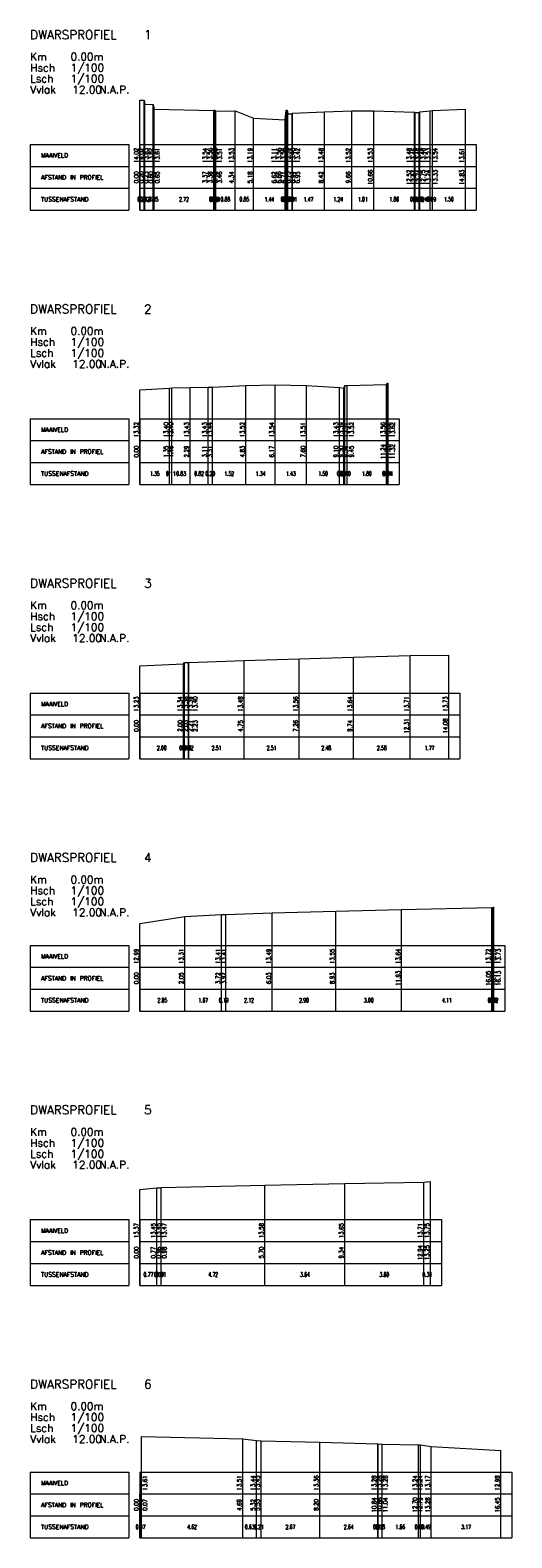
# Model space of a CAD drawing. Header units: metres. Extents: x 131067 to 131441, y 398248 to 398639.
# Tile 10 of 10: x 131416 to 131438, y 398570 to 398639. Entities that reach past the tile are written whole.
import ezdxf
from ezdxf.enums import TextEntityAlignment as Align

# ---------------------------------------------------------------- set-up
doc = ezdxf.new("R2010")
doc.units = ezdxf.units.M
doc.header["$MEASUREMENT"] = 0
doc.layers.add('lm-xyz-geopro dwarsprofiel', color=7, linetype='Continuous', lineweight=0)
doc.styles.get("Standard").update_dxf_attribs({"font": 'txt.shx'})

msp = doc.modelspace()

# ---------------------------------------------------------------- linework, layer by layer
at = {"layer": 'lm-xyz-geopro dwarsprofiel', "linetype": 'Continuous'}
for p, q in [((131421, 398634), (131421, 398636.017)), ((131421.204, 398634), (131421.204, 398636.015)), ((131421.228, 398634), (131421.228, 398635.828)), ((131421.601, 398634), (131421.601, 398635.823)), ((131421.647, 398634), (131421.647, 398635.609)), ((131424.365, 398634), (131424.365, 398635.544)), ((131424.382, 398634), (131424.382, 398635.563)), ((131424.424, 398634), (131424.424, 398635.563)), ((131424.459, 398634), (131424.459, 398635.512)), ((131425.337, 398634), (131425.337, 398635.53)), ((131426.182, 398634), (131426.182, 398635.189)), ((131427.664, 398634), (131427.664, 398635.56)), ((131427.712, 398634), (131427.712, 398635.56)), ((131427.751, 398634), (131427.751, 398635.389)), ((131427.939, 398634), (131427.939, 398635.4)), ((131427.95, 398634), (131427.95, 398635.423)), ((131429.421, 398634), (131429.421, 398635.483)), ((131430.656, 398634), (131430.656, 398635.524)), ((131431.663, 398634), (131431.663, 398635.534)), ((131433.521, 398634), (131433.521, 398635.477)), ((131433.543, 398634), (131433.543, 398635.456)), ((131433.736, 398634), (131433.736, 398635.459)), ((131433.754, 398634), (131433.754, 398635.482)), ((131434.236, 398634), (131434.236, 398635.533)), ((131434.33, 398634), (131434.33, 398635.541)), ((131435.834, 398634), (131435.834, 398635.607)), ((131427.618, 398634), (131427.618, 398635.113)), ((131421, 398633), (131421, 398634)), ((131421.204, 398633), (131421.204, 398634)), ((131421.228, 398633), (131421.228, 398634)), ((131421.601, 398633), (131421.601, 398634)), ((131421.647, 398633), (131421.647, 398634)), ((131424.365, 398633), (131424.365, 398634)), ((131424.382, 398633), (131424.382, 398634)), ((131424.424, 398633), (131424.424, 398634)), ((131424.459, 398633), (131424.459, 398634)), ((131425.337, 398633), (131425.337, 398634)), ((131426.182, 398633), (131426.182, 398634)), ((131427.618, 398633), (131427.618, 398634)), ((131427.664, 398633), (131427.664, 398634)), ((131427.712, 398633), (131427.712, 398634)), ((131427.751, 398633), (131427.751, 398634)), ((131427.939, 398633), (131427.939, 398634)), ((131427.95, 398633), (131427.95, 398634)), ((131429.421, 398633), (131429.421, 398634)), ((131430.656, 398633), (131430.656, 398634)), ((131431.663, 398633), (131431.663, 398634)), ((131433.521, 398633), (131433.521, 398634)), ((131433.543, 398633), (131433.543, 398634)), ((131433.736, 398633), (131433.736, 398634)), ((131433.754, 398633), (131433.754, 398634)), ((131434.236, 398633), (131434.236, 398634)), ((131434.33, 398633), (131434.33, 398634)), ((131435.834, 398633), (131435.834, 398634)), ((131421, 398621.5), (131421, 398622.82)), ((131422.351, 398621.5), (131422.351, 398622.899)), ((131422.464, 398621.5), (131422.464, 398622.9)), ((131423.291, 398621.5), (131423.291, 398622.925)), ((131424.109, 398621.5), (131424.109, 398622.931)), ((131424.308, 398621.5), (131424.308, 398622.942)), ((131425.832, 398621.5), (131425.832, 398623.016)), ((131427.168, 398621.5), (131427.168, 398623.037)), ((131428.597, 398621.5), (131428.597, 398623.007)), ((131430.097, 398621.5), (131430.097, 398622.93)), ((131430.302, 398621.5), (131430.302, 398622.894)), ((131430.343, 398621.5), (131430.343, 398623.013)), ((131430.447, 398621.5), (131430.447, 398623.016)), ((131432.243, 398621.5), (131432.243, 398623.06)), ((131432.283, 398621.5), (131432.283, 398623.116)), ((131432.322, 398621.5), (131432.322, 398623.122)), ((131421, 398620.5), (131421, 398621.5)), ((131422.351, 398620.5), (131422.351, 398621.5)), ((131422.464, 398620.5), (131422.464, 398621.5)), ((131423.291, 398620.5), (131423.291, 398621.5)), ((131424.109, 398620.5), (131424.109, 398621.5)), ((131424.308, 398620.5), (131424.308, 398621.5)), ((131425.832, 398620.5), (131425.832, 398621.5)), ((131427.168, 398620.5), (131427.168, 398621.5)), ((131428.597, 398620.5), (131428.597, 398621.5)), ((131430.097, 398620.5), (131430.097, 398621.5)), ((131430.302, 398620.5), (131430.302, 398621.5)), ((131430.343, 398620.5), (131430.343, 398621.5)), ((131430.447, 398620.5), (131430.447, 398621.5)), ((131432.243, 398620.5), (131432.243, 398621.5)), ((131432.283, 398620.5), (131432.283, 398621.5)), ((131432.322, 398620.5), (131432.322, 398621.5)), ((131423.234, 398609), (131423.234, 398610.397)), ((131425.748, 398609), (131425.748, 398610.475)), ((131428.257, 398609), (131428.257, 398610.556)), ((131430.735, 398609), (131430.735, 398610.638)), ((131433.314, 398609), (131433.314, 398610.706)), ((131435.082, 398609), (131435.082, 398610.732)), ((131421, 398609), (131421, 398610.231)), ((131422.995, 398609), (131422.995, 398610.337)), ((131423.031, 398609), (131423.031, 398610.383)), ((131423.214, 398609), (131423.214, 398610.385)), ((131421, 398608), (131421, 398609)), ((131422.995, 398608), (131422.995, 398609)), ((131423.031, 398608), (131423.031, 398609)), ((131423.214, 398608), (131423.214, 398609)), ((131423.234, 398608), (131423.234, 398609)), ((131425.748, 398608), (131425.748, 398609)), ((131428.257, 398608), (131428.257, 398609)), ((131430.735, 398608), (131430.735, 398609)), ((131433.314, 398608), (131433.314, 398609)), ((131435.082, 398608), (131435.082, 398609)), ((131423.049, 398597.5), (131423.049, 398598.808)), ((131424.722, 398597.5), (131424.722, 398598.907)), ((131424.915, 398597.5), (131424.915, 398598.91)), ((131427.034, 398597.5), (131427.034, 398598.985)), ((131429.931, 398597.5), (131429.931, 398599.053)), ((131432.932, 398597.5), (131432.932, 398599.135)), ((131437.045, 398597.5), (131437.045, 398599.219)), ((131437.105, 398597.5), (131437.105, 398599.234)), ((131437.129, 398597.5), (131437.129, 398599.23)), ((131421, 398597.5), (131421, 398598.49)), ((131421, 398596.5), (131421, 398597.5)), ((131423.049, 398596.5), (131423.049, 398597.5)), ((131424.722, 398596.5), (131424.722, 398597.5)), ((131424.915, 398596.5), (131424.915, 398597.5)), ((131427.034, 398596.5), (131427.034, 398597.5)), ((131429.931, 398596.5), (131429.931, 398597.5)), ((131432.932, 398596.5), (131432.932, 398597.5)), ((131437.045, 398596.5), (131437.045, 398597.5)), ((131437.105, 398596.5), (131437.105, 398597.5)), ((131437.129, 398596.5), (131437.129, 398597.5)), ((131421, 398585), (131421, 398586.368)), ((131421.774, 398585), (131421.774, 398586.446)), ((131421.964, 398585), (131421.964, 398586.446)), ((131421.977, 398585), (131421.977, 398586.468)), ((131426.699, 398585), (131426.699, 398586.575)), ((131430.341, 398585), (131430.341, 398586.654)), ((131433.937, 398585), (131433.937, 398586.711)), ((131434.251, 398585), (131434.251, 398586.746)), ((131421, 398584), (131421, 398585)), ((131421.774, 398584), (131421.774, 398585)), ((131421.964, 398584), (131421.964, 398585)), ((131421.977, 398584), (131421.977, 398585)), ((131426.699, 398584), (131426.699, 398585)), ((131430.341, 398584), (131430.341, 398585)), ((131433.937, 398584), (131433.937, 398585)), ((131434.251, 398584), (131434.251, 398585)), ((131421.068, 398573.5), (131421.068, 398575.111)), ((131425.691, 398573.5), (131425.691, 398575.009)), ((131426.318, 398573.5), (131426.318, 398574.935)), ((131426.525, 398573.5), (131426.525, 398574.926)), ((131429.197, 398573.5), (131429.197, 398574.863)), ((131431.839, 398573.5), (131431.839, 398574.782)), ((131431.86, 398573.5), (131431.86, 398574.777)), ((131432.041, 398573.5), (131432.041, 398574.775)), ((131433.699, 398573.5), (131433.699, 398574.741)), ((131433.792, 398573.5), (131433.792, 398574.741)), ((131434.283, 398573.5), (131434.283, 398574.666)), ((131437.454, 398573.5), (131437.454, 398574.483)), ((131421.068, 398572.5), (131421.068, 398573.5)), ((131425.691, 398572.5), (131425.691, 398573.5)), ((131426.318, 398572.5), (131426.318, 398573.5)), ((131426.525, 398572.5), (131426.525, 398573.5)), ((131429.197, 398572.5), (131429.197, 398573.5)), ((131431.839, 398572.5), (131431.839, 398573.5)), ((131431.86, 398572.5), (131431.86, 398573.5)), ((131432.041, 398572.5), (131432.041, 398573.5)), ((131433.699, 398572.5), (131433.699, 398573.5)), ((131433.792, 398572.5), (131433.792, 398573.5)), ((131434.283, 398572.5), (131434.283, 398573.5)), ((131437.454, 398572.5), (131437.454, 398573.5))]:
    msp.add_line(p, q, dxfattribs=at)
at = {"layer": 'lm-xyz-geopro dwarsprofiel', "color": 7, "linetype": 'Continuous'}
for p, q in [((131416, 398634), (131416, 398631)), ((131416, 398634), (131420.5, 398634)), ((131420.5, 398634), (131420.5, 398631)), ((131421, 398634), (131421, 398631)), ((131421, 398634), (131436.334, 398634)), ((131436.334, 398634), (131436.334, 398631)), ((131416, 398633), (131420.5, 398633)), ((131421, 398632), (131421, 398633)), ((131421, 398632), (131421, 398633)), ((131421, 398633), (131436.334, 398633)), ((131421.204, 398632), (131421.204, 398633)), ((131421.228, 398632), (131421.228, 398633)), ((131421.601, 398632), (131421.601, 398633)), ((131421.647, 398632), (131421.647, 398633)), ((131424.365, 398632), (131424.365, 398633)), ((131424.382, 398632), (131424.382, 398633)), ((131424.424, 398632), (131424.424, 398633)), ((131424.459, 398632), (131424.459, 398633)), ((131425.337, 398632), (131425.337, 398633)), ((131426.182, 398632), (131426.182, 398633)), ((131427.618, 398632), (131427.618, 398633)), ((131427.664, 398632), (131427.664, 398633)), ((131427.712, 398632), (131427.712, 398633)), ((131427.751, 398632), (131427.751, 398633)), ((131427.939, 398632), (131427.939, 398633)), ((131427.95, 398632), (131427.95, 398633)), ((131429.421, 398632), (131429.421, 398633)), ((131430.656, 398632), (131430.656, 398633)), ((131431.663, 398632), (131431.663, 398633)), ((131433.521, 398632), (131433.521, 398633)), ((131433.543, 398632), (131433.543, 398633)), ((131433.736, 398632), (131433.736, 398633)), ((131433.754, 398632), (131433.754, 398633)), ((131434.236, 398632), (131434.236, 398633)), ((131434.33, 398632), (131434.33, 398633)), ((131435.834, 398632), (131435.834, 398633)), ((131416, 398632), (131420.5, 398632)), ((131421, 398631), (131421, 398632)), ((131421, 398631), (131421, 398632)), ((131421, 398632), (131436.334, 398632)), ((131421.204, 398631), (131421.204, 398632)), ((131421.228, 398631), (131421.228, 398632)), ((131421.601, 398631), (131421.601, 398632)), ((131421.647, 398631), (131421.647, 398632)), ((131424.365, 398631), (131424.365, 398632)), ((131424.382, 398631), (131424.382, 398632)), ((131424.424, 398631), (131424.424, 398632)), ((131424.459, 398631), (131424.459, 398632)), ((131425.337, 398631), (131425.337, 398632)), ((131426.182, 398631), (131426.182, 398632)), ((131427.618, 398631), (131427.618, 398632)), ((131427.664, 398631), (131427.664, 398632)), ((131427.712, 398631), (131427.712, 398632)), ((131427.751, 398631), (131427.751, 398632)), ((131427.939, 398631), (131427.939, 398632)), ((131427.95, 398631), (131427.95, 398632)), ((131429.421, 398631), (131429.421, 398632)), ((131430.656, 398631), (131430.656, 398632)), ((131431.663, 398631), (131431.663, 398632)), ((131433.521, 398631), (131433.521, 398632)), ((131433.543, 398631), (131433.543, 398632)), ((131433.736, 398631), (131433.736, 398632)), ((131433.754, 398631), (131433.754, 398632)), ((131434.236, 398631), (131434.236, 398632)), ((131434.33, 398631), (131434.33, 398632)), ((131435.834, 398631), (131435.834, 398632)), ((131416, 398631), (131420.5, 398631)), ((131421, 398631), (131436.334, 398631)), ((131416, 398621.5), (131416, 398618.5)), ((131416, 398621.5), (131420.5, 398621.5)), ((131420.5, 398621.5), (131420.5, 398618.5)), ((131421, 398621.5), (131421, 398618.5)), ((131421, 398621.5), (131432.822, 398621.5)), ((131432.822, 398621.5), (131432.822, 398618.5)), ((131416, 398620.5), (131420.5, 398620.5)), ((131421, 398619.5), (131421, 398620.5)), ((131421, 398619.5), (131421, 398620.5)), ((131421, 398620.5), (131432.822, 398620.5)), ((131422.351, 398619.5), (131422.351, 398620.5)), ((131422.464, 398619.5), (131422.464, 398620.5)), ((131423.291, 398619.5), (131423.291, 398620.5)), ((131424.109, 398619.5), (131424.109, 398620.5)), ((131424.308, 398619.5), (131424.308, 398620.5)), ((131425.832, 398619.5), (131425.832, 398620.5)), ((131427.168, 398619.5), (131427.168, 398620.5)), ((131428.597, 398619.5), (131428.597, 398620.5)), ((131430.097, 398619.5), (131430.097, 398620.5)), ((131430.302, 398619.5), (131430.302, 398620.5)), ((131430.343, 398619.5), (131430.343, 398620.5)), ((131430.447, 398619.5), (131430.447, 398620.5)), ((131432.243, 398619.5), (131432.243, 398620.5)), ((131432.283, 398619.5), (131432.283, 398620.5)), ((131432.322, 398619.5), (131432.322, 398620.5)), ((131416, 398619.5), (131420.5, 398619.5)), ((131421, 398618.5), (131421, 398619.5)), ((131421, 398618.5), (131421, 398619.5)), ((131421, 398619.5), (131432.822, 398619.5)), ((131422.351, 398618.5), (131422.351, 398619.5)), ((131422.464, 398618.5), (131422.464, 398619.5)), ((131423.291, 398618.5), (131423.291, 398619.5)), ((131424.109, 398618.5), (131424.109, 398619.5)), ((131424.308, 398618.5), (131424.308, 398619.5)), ((131425.832, 398618.5), (131425.832, 398619.5)), ((131427.168, 398618.5), (131427.168, 398619.5)), ((131428.597, 398618.5), (131428.597, 398619.5)), ((131430.097, 398618.5), (131430.097, 398619.5)), ((131430.302, 398618.5), (131430.302, 398619.5)), ((131430.343, 398618.5), (131430.343, 398619.5)), ((131430.447, 398618.5), (131430.447, 398619.5)), ((131432.243, 398618.5), (131432.243, 398619.5)), ((131432.283, 398618.5), (131432.283, 398619.5)), ((131432.322, 398618.5), (131432.322, 398619.5)), ((131416, 398618.5), (131420.5, 398618.5)), ((131421, 398618.5), (131432.822, 398618.5)), ((131416, 398609), (131416, 398606)), ((131416, 398609), (131420.5, 398609)), ((131420.5, 398609), (131420.5, 398606)), ((131421, 398609), (131421, 398606)), ((131421, 398609), (131435.582, 398609)), ((131435.582, 398609), (131435.582, 398606)), ((131416, 398608), (131420.5, 398608)), ((131421, 398607), (131421, 398608)), ((131421, 398607), (131421, 398608)), ((131421, 398608), (131435.582, 398608)), ((131422.995, 398607), (131422.995, 398608)), ((131423.031, 398607), (131423.031, 398608)), ((131423.214, 398607), (131423.214, 398608)), ((131423.234, 398607), (131423.234, 398608)), ((131425.748, 398607), (131425.748, 398608)), ((131428.257, 398607), (131428.257, 398608)), ((131430.735, 398607), (131430.735, 398608)), ((131433.314, 398607), (131433.314, 398608)), ((131435.082, 398607), (131435.082, 398608)), ((131416, 398607), (131420.5, 398607)), ((131421, 398606), (131421, 398607)), ((131421, 398606), (131421, 398607)), ((131421, 398607), (131435.582, 398607)), ((131422.995, 398606), (131422.995, 398607)), ((131423.031, 398606), (131423.031, 398607)), ((131423.214, 398606), (131423.214, 398607)), ((131423.234, 398606), (131423.234, 398607)), ((131425.748, 398606), (131425.748, 398607)), ((131428.257, 398606), (131428.257, 398607)), ((131430.735, 398606), (131430.735, 398607)), ((131433.314, 398606), (131433.314, 398607)), ((131435.082, 398606), (131435.082, 398607)), ((131416, 398606), (131420.5, 398606)), ((131421, 398606), (131435.582, 398606)), ((131416, 398597.5), (131416, 398594.5)), ((131416, 398597.5), (131420.5, 398597.5)), ((131420.5, 398597.5), (131420.5, 398594.5)), ((131421, 398597.5), (131421, 398594.5)), ((131421, 398597.5), (131437.629, 398597.5)), ((131437.629, 398597.5), (131437.629, 398594.5)), ((131416, 398596.5), (131420.5, 398596.5)), ((131421, 398595.5), (131421, 398596.5)), ((131421, 398595.5), (131421, 398596.5)), ((131421, 398596.5), (131437.629, 398596.5)), ((131423.049, 398595.5), (131423.049, 398596.5)), ((131424.722, 398595.5), (131424.722, 398596.5)), ((131424.915, 398595.5), (131424.915, 398596.5)), ((131427.034, 398595.5), (131427.034, 398596.5)), ((131429.931, 398595.5), (131429.931, 398596.5)), ((131432.932, 398595.5), (131432.932, 398596.5)), ((131437.045, 398595.5), (131437.045, 398596.5)), ((131437.105, 398595.5), (131437.105, 398596.5)), ((131437.129, 398595.5), (131437.129, 398596.5)), ((131416, 398595.5), (131420.5, 398595.5)), ((131421, 398594.5), (131421, 398595.5)), ((131421, 398594.5), (131421, 398595.5)), ((131421, 398595.5), (131437.629, 398595.5)), ((131423.049, 398594.5), (131423.049, 398595.5)), ((131424.722, 398594.5), (131424.722, 398595.5)), ((131424.915, 398594.5), (131424.915, 398595.5)), ((131427.034, 398594.5), (131427.034, 398595.5)), ((131429.931, 398594.5), (131429.931, 398595.5)), ((131432.932, 398594.5), (131432.932, 398595.5)), ((131437.045, 398594.5), (131437.045, 398595.5)), ((131437.105, 398594.5), (131437.105, 398595.5)), ((131437.129, 398594.5), (131437.129, 398595.5)), ((131416, 398594.5), (131420.5, 398594.5)), ((131421, 398594.5), (131437.629, 398594.5)), ((131416, 398585), (131416, 398582)), ((131416, 398585), (131420.5, 398585)), ((131420.5, 398585), (131420.5, 398582)), ((131421, 398585), (131421, 398582)), ((131421, 398585), (131434.751, 398585)), ((131434.751, 398585), (131434.751, 398582)), ((131416, 398584), (131420.5, 398584)), ((131421, 398583), (131421, 398584)), ((131421, 398583), (131421, 398584)), ((131421, 398584), (131434.751, 398584)), ((131421.774, 398583), (131421.774, 398584)), ((131421.964, 398583), (131421.964, 398584)), ((131421.977, 398583), (131421.977, 398584)), ((131426.699, 398583), (131426.699, 398584)), ((131430.341, 398583), (131430.341, 398584)), ((131433.937, 398583), (131433.937, 398584)), ((131434.251, 398583), (131434.251, 398584)), ((131416, 398583), (131420.5, 398583)), ((131421, 398582), (131421, 398583)), ((131421, 398582), (131421, 398583)), ((131421, 398583), (131434.751, 398583)), ((131421.774, 398582), (131421.774, 398583)), ((131421.964, 398582), (131421.964, 398583)), ((131421.977, 398582), (131421.977, 398583)), ((131426.699, 398582), (131426.699, 398583)), ((131430.341, 398582), (131430.341, 398583)), ((131433.937, 398582), (131433.937, 398583)), ((131434.251, 398582), (131434.251, 398583)), ((131416, 398582), (131420.5, 398582)), ((131421, 398582), (131434.751, 398582)), ((131416, 398573.5), (131416, 398570.5)), ((131416, 398573.5), (131420.5, 398573.5)), ((131420.5, 398573.5), (131420.5, 398570.5)), ((131421, 398573.5), (131421, 398570.5)), ((131421, 398573.5), (131437.954, 398573.5)), ((131437.954, 398573.5), (131437.954, 398570.5)), ((131416, 398572.5), (131420.5, 398572.5)), ((131421, 398571.5), (131421, 398572.5)), ((131421, 398572.5), (131437.954, 398572.5)), ((131421.068, 398571.5), (131421.068, 398572.5)), ((131425.691, 398571.5), (131425.691, 398572.5)), ((131426.318, 398571.5), (131426.318, 398572.5)), ((131426.525, 398571.5), (131426.525, 398572.5)), ((131429.197, 398571.5), (131429.197, 398572.5)), ((131431.839, 398571.5), (131431.839, 398572.5)), ((131431.86, 398571.5), (131431.86, 398572.5)), ((131432.041, 398571.5), (131432.041, 398572.5)), ((131433.699, 398571.5), (131433.699, 398572.5)), ((131433.792, 398571.5), (131433.792, 398572.5)), ((131434.283, 398571.5), (131434.283, 398572.5)), ((131437.454, 398571.5), (131437.454, 398572.5)), ((131416, 398571.5), (131420.5, 398571.5)), ((131421, 398570.5), (131421, 398571.5)), ((131421, 398571.5), (131437.954, 398571.5)), ((131421.068, 398570.5), (131421.068, 398571.5)), ((131425.691, 398570.5), (131425.691, 398571.5)), ((131426.318, 398570.5), (131426.318, 398571.5)), ((131426.525, 398570.5), (131426.525, 398571.5)), ((131429.197, 398570.5), (131429.197, 398571.5)), ((131431.839, 398570.5), (131431.839, 398571.5)), ((131431.86, 398570.5), (131431.86, 398571.5)), ((131432.041, 398570.5), (131432.041, 398571.5)), ((131433.699, 398570.5), (131433.699, 398571.5)), ((131433.792, 398570.5), (131433.792, 398571.5)), ((131434.283, 398570.5), (131434.283, 398571.5)), ((131437.454, 398570.5), (131437.454, 398571.5)), ((131416, 398570.5), (131420.5, 398570.5)), ((131421, 398570.5), (131437.954, 398570.5))]:
    msp.add_line(p, q, dxfattribs=at)
at = {"layer": 'lm-xyz-geopro dwarsprofiel', "color": 4, "linetype": 'Continuous', "flags": 128}
for points in [[(131421, 398636.017), (131421.204, 398636.015), (131421.228, 398635.828), (131421.601, 398635.823), (131421.647, 398635.609), (131424.365, 398635.544), (131424.382, 398635.563), (131424.424, 398635.563), (131424.459, 398635.512), (131425.337, 398635.53), (131426.182, 398635.189), (131427.618, 398635.113), (131427.664, 398635.56), (131427.712, 398635.56), (131427.751, 398635.389), (131427.939, 398635.4), (131427.95, 398635.423), (131429.421, 398635.483), (131430.656, 398635.524), (131431.663, 398635.534), (131433.521, 398635.477), (131433.543, 398635.456), (131433.736, 398635.459), (131433.754, 398635.482), (131434.236, 398635.533), (131434.33, 398635.541), (131435.834, 398635.607)], [(131421, 398622.82), (131422.351, 398622.899), (131422.464, 398622.9), (131423.291, 398622.925), (131424.109, 398622.931), (131424.308, 398622.942), (131425.832, 398623.016), (131427.168, 398623.037), (131428.597, 398623.007), (131430.097, 398622.93), (131430.302, 398622.894), (131430.343, 398623.013), (131430.447, 398623.016), (131432.243, 398623.06), (131432.283, 398623.116), (131432.322, 398623.122)], [(131421, 398610.231), (131422.995, 398610.337), (131423.031, 398610.383), (131423.214, 398610.385), (131423.234, 398610.397), (131425.748, 398610.475), (131428.257, 398610.556), (131430.735, 398610.638), (131433.314, 398610.706), (131435.082, 398610.732)], [(131421, 398598.49), (131423.049, 398598.808), (131424.722, 398598.907), (131424.915, 398598.91), (131427.034, 398598.985), (131429.931, 398599.053), (131432.932, 398599.135), (131437.045, 398599.219), (131437.105, 398599.234), (131437.129, 398599.23)], [(131421, 398586.368), (131421.774, 398586.446), (131421.964, 398586.446), (131421.977, 398586.468), (131426.699, 398586.575), (131430.341, 398586.654), (131433.937, 398586.711), (131434.251, 398586.746)], [(131421.068, 398575.111), (131425.691, 398575.009), (131426.318, 398574.935), (131426.525, 398574.926), (131429.197, 398574.863), (131431.839, 398574.782), (131431.86, 398574.777), (131432.041, 398574.775), (131433.699, 398574.741), (131433.792, 398574.741), (131434.283, 398574.666), (131437.454, 398574.483)]]:
    msp.add_lwpolyline(points, dxfattribs=at)

# ---------------------------------------------------------------- texts
at = {"layer": 'lm-xyz-geopro dwarsprofiel', "color": 6, "linetype": 'ByBlock'}
for s, p in [('DWARSPROFIEL', (131416, 398639)), ('1', (131421.193, 398639)), ('DWARSPROFIEL', (131416, 398626.5)), ('2', (131421.193, 398626.5)), ('DWARSPROFIEL', (131416, 398614)), ('3', (131421.193, 398614)), ('DWARSPROFIEL', (131416, 398601.5)), ('4', (131421.193, 398601.5)), ('DWARSPROFIEL', (131416, 398590)), ('5', (131421.193, 398590)), ('DWARSPROFIEL', (131416, 398577.5)), ('6', (131421.193, 398577.5))]:
    msp.add_text(s, height=0.4, dxfattribs=at).set_placement(p, align=Align.MIDDLE_LEFT)
at = {"layer": 'lm-xyz-geopro dwarsprofiel', "color": 7, "linetype": 'ByBlock'}
for s, p in [('Km', (131416, 398638)), ('Hsch', (131416, 398637.5)), ('Lsch', (131416, 398637)), ('Vvlak', (131416, 398636.5)), ('N.A.P.', (131419.156, 398636.5)), ('Km', (131416, 398625.5)), ('Hsch', (131416, 398625)), ('Vvlak', (131416, 398624)), ('Lsch', (131416, 398624.5)), ('N.A.P.', (131419.156, 398624)), ('Km', (131416, 398613)), ('Hsch', (131416, 398612.5)), ('Lsch', (131416, 398612)), ('Vvlak', (131416, 398611.5)), ('N.A.P.', (131419.156, 398611.5)), ('Km', (131416, 398600.5)), ('Hsch', (131416, 398600)), ('Lsch', (131416, 398599.5)), ('Vvlak', (131416, 398599)), ('N.A.P.', (131419.156, 398599)), ('Km', (131416, 398589)), ('Hsch', (131416, 398588.5)), ('Lsch', (131416, 398588)), ('Vvlak', (131416, 398587.5)), ('N.A.P.', (131419.156, 398587.5)), ('Km', (131416, 398576.5)), ('Hsch', (131416, 398576)), ('Lsch', (131416, 398575.5)), ('Vvlak', (131416, 398575)), ('N.A.P.', (131419.156, 398575))]:
    msp.add_text(s, height=0.35, dxfattribs=at).set_placement(p, align=Align.MIDDLE_LEFT)
at = {"layer": 'lm-xyz-geopro dwarsprofiel', "linetype": 'ByBlock'}
for s, p in [('0.00m', (131417.84, 398638)), ('1/100', (131417.84, 398637.5)), ('1/100', (131417.84, 398637)), ('12.00', (131417.921, 398636.5)), ('0.00m', (131417.84, 398625.5)), ('1/100', (131417.84, 398625)), ('1/100', (131417.84, 398624.5)), ('12.00', (131417.921, 398624)), ('0.00m', (131417.84, 398613)), ('1/100', (131417.84, 398612.5)), ('1/100', (131417.84, 398612)), ('12.00', (131417.921, 398611.5)), ('0.00m', (131417.84, 398600.5)), ('1/100', (131417.84, 398600)), ('1/100', (131417.84, 398599.5)), ('12.00', (131417.921, 398599)), ('0.00m', (131417.84, 398589)), ('1/100', (131417.84, 398588.5)), ('1/100', (131417.84, 398588)), ('12.00', (131417.921, 398587.5)), ('0.00m', (131417.84, 398576.5)), ('1/100', (131417.84, 398576)), ('1/100', (131417.84, 398575.5)), ('12.00', (131417.921, 398575))]:
    msp.add_text(s, height=0.35, dxfattribs=at).set_placement(p, align=Align.MIDDLE_LEFT)
at = {"layer": 'lm-xyz-geopro dwarsprofiel', "width": 0.8}
for s, p in [('14.02', (131421, 398633.5)), ('14.02', (131421.227, 398633.5)), ('13.83', (131421.443, 398633.5)), ('13.82', (131421.656, 398633.5)), ('13.61', (131421.952, 398633.5)), ('13.54', (131424.128, 398633.5)), ('13.56', (131424.362, 398633.5)), ('13.56', (131424.586, 398633.5)), ('13.51', (131424.792, 398633.5)), ('13.53', (131425.337, 398633.5)), ('13.19', (131426.182, 398633.5)), ('13.11', (131427.279, 398633.5)), ('13.56', (131427.496, 398633.5)), ('13.56', (131427.712, 398633.5)), ('13.39', (131427.919, 398633.5)), ('13.40', (131428.127, 398633.5)), ('13.42', (131428.344, 398633.5)), ('13.48', (131429.421, 398633.5)), ('13.52', (131430.656, 398633.5)), ('13.53', (131431.663, 398633.5)), ('13.48', (131433.431, 398633.5)), ('13.46', (131433.645, 398633.5)), ('13.46', (131433.85, 398633.5)), ('13.48', (131434.06, 398633.5)), ('13.53', (131434.295, 398633.5)), ('13.54', (131434.618, 398633.5)), ('13.61', (131435.834, 398633.5)), ('13.32', (131421, 398621)), ('13.40', (131422.351, 398621)), ('13.40', (131422.572, 398621)), ('13.43', (131423.291, 398621)), ('13.43', (131424.109, 398621)), ('13.44', (131424.353, 398621)), ('13.52', (131425.832, 398621)), ('13.54', (131427.168, 398621)), ('13.51', (131428.597, 398621)), ('13.43', (131430.097, 398621)), ('13.39', (131430.327, 398621)), ('13.51', (131430.544, 398621)), ('13.52', (131430.803, 398621)), ('13.56', (131432.243, 398621)), ('13.62', (131432.463, 398621)), ('13.62', (131432.676, 398621)), ('13.23', (131421, 398608.5)), ('13.34', (131422.995, 398608.5)), ('13.38', (131423.242, 398608.5)), ('13.39', (131423.464, 398608.5)), ('13.40', (131423.683, 398608.5)), ('13.48', (131425.748, 398608.5)), ('13.56', (131428.257, 398608.5)), ('13.64', (131430.735, 398608.5)), ('13.71', (131433.314, 398608.5)), ('13.73', (131435.082, 398608.5)), ('12.99', (131421, 398597)), ('13.31', (131423.049, 398597)), ('13.41', (131424.722, 398597)), ('13.41', (131424.98, 398597)), ('13.49', (131427.034, 398597)), ('13.55', (131429.931, 398597)), ('13.64', (131432.932, 398597)), ('13.72', (131437.045, 398597)), ('13.73', (131437.277, 398597)), ('13.73', (131437.501, 398597)), ('13.37', (131421, 398584.5)), ('13.45', (131421.774, 398584.5)), ('13.45', (131422.014, 398584.5)), ('13.47', (131422.271, 398584.5)), ('13.58', (131426.699, 398584.5)), ('13.65', (131430.341, 398584.5)), ('13.71', (131433.937, 398584.5)), ('13.75', (131434.251, 398584.5)), ('13.61', (131421.392, 398573)), ('13.51', (131425.691, 398573)), ('13.44', (131426.318, 398573)), ('13.43', (131426.525, 398573)), ('13.36', (131429.197, 398573)), ('13.28', (131431.839, 398573)), ('13.28', (131432.079, 398573)), ('13.28', (131432.347, 398573)), ('13.24', (131433.699, 398573)), ('13.24', (131433.934, 398573)), ('13.17', (131434.283, 398573)), ('12.98', (131437.454, 398573))]:
    msp.add_text(s, height=0.2, rotation=90, dxfattribs=at).set_placement(p, align=Align.BOTTOM_CENTER)
at = {"layer": 'lm-xyz-geopro dwarsprofiel'}
for s, p in [('MAAIVELD', (131416.5, 398633.5)), ('AFSTAND IN PROFIEL', (131416.5, 398632.5)), ('TUSSENAFSTAND', (131416.5, 398631.5)), ('MAAIVELD', (131416.5, 398621)), ('AFSTAND IN PROFIEL', (131416.5, 398620)), ('TUSSENAFSTAND', (131416.5, 398619)), ('MAAIVELD', (131416.5, 398608.5)), ('AFSTAND IN PROFIEL', (131416.5, 398607.5)), ('TUSSENAFSTAND', (131416.5, 398606.5)), ('MAAIVELD', (131416.5, 398597)), ('AFSTAND IN PROFIEL', (131416.5, 398596)), ('TUSSENAFSTAND', (131416.5, 398595)), ('MAAIVELD', (131416.5, 398584.5)), ('AFSTAND IN PROFIEL', (131416.5, 398583.5)), ('TUSSENAFSTAND', (131416.5, 398582.5)), ('MAAIVELD', (131416.5, 398573)), ('AFSTAND IN PROFIEL', (131416.5, 398572)), ('TUSSENAFSTAND', (131416.5, 398571))]:
    msp.add_text(s, height=0.2, dxfattribs=at).set_placement(p, align=Align.MIDDLE_LEFT)
at = {"layer": 'lm-xyz-geopro dwarsprofiel', "color": 7, "width": 0.8}
for s, p in [('0.00', (131421, 398632.5)), ('0.20', (131421.227, 398632.5)), ('0.23', (131421.443, 398632.5)), ('0.60', (131421.656, 398632.5)), ('0.65', (131421.952, 398632.5)), ('3.37', (131424.128, 398632.5)), ('3.38', (131424.362, 398632.5)), ('3.42', (131424.586, 398632.5)), ('3.46', (131424.792, 398632.5)), ('4.34', (131425.337, 398632.5)), ('5.18', (131426.182, 398632.5)), ('6.62', (131427.279, 398632.5)), ('6.66', (131427.496, 398632.5)), ('6.71', (131427.712, 398632.5)), ('6.75', (131427.919, 398632.5)), ('6.94', (131428.127, 398632.5)), ('6.95', (131428.344, 398632.5)), ('8.42', (131429.421, 398632.5)), ('9.66', (131430.656, 398632.5)), ('10.66', (131431.663, 398632.5)), ('12.52', (131433.431, 398632.5)), ('12.54', (131433.645, 398632.5)), ('12.74', (131433.85, 398632.5)), ('12.75', (131434.06, 398632.5)), ('13.24', (131434.295, 398632.5)), ('13.33', (131434.618, 398632.5)), ('14.83', (131435.834, 398632.5)), ('0.00', (131421, 398620)), ('1.35', (131422.351, 398620)), ('1.46', (131422.572, 398620)), ('2.29', (131423.291, 398620)), ('3.11', (131424.109, 398620)), ('3.31', (131424.353, 398620)), ('4.83', (131425.832, 398620)), ('6.17', (131427.168, 398620)), ('7.60', (131428.597, 398620)), ('9.10', (131430.097, 398620)), ('9.30', (131430.327, 398620)), ('9.34', (131430.544, 398620)), ('9.45', (131430.803, 398620)), ('11.24', (131432.243, 398620)), ('11.28', (131432.463, 398620)), ('11.32', (131432.676, 398620)), ('0.00', (131421, 398607.5)), ('2.00', (131422.995, 398607.5)), ('2.03', (131423.242, 398607.5)), ('2.21', (131423.464, 398607.5)), ('2.23', (131423.683, 398607.5)), ('4.75', (131425.748, 398607.5)), ('7.26', (131428.257, 398607.5)), ('9.74', (131430.735, 398607.5)), ('12.31', (131433.314, 398607.5)), ('14.08', (131435.082, 398607.5)), ('0.00', (131421, 398596)), ('2.05', (131423.049, 398596)), ('3.72', (131424.722, 398596)), ('3.92', (131424.98, 398596)), ('6.03', (131427.034, 398596)), ('8.93', (131429.931, 398596)), ('11.93', (131432.932, 398596)), ('16.05', (131437.045, 398596)), ('16.11', (131437.277, 398596)), ('16.13', (131437.501, 398596)), ('0.00', (131421, 398583.5)), ('0.77', (131421.774, 398583.5)), ('0.96', (131422.014, 398583.5)), ('0.98', (131422.271, 398583.5)), ('5.70', (131426.699, 398583.5)), ('9.34', (131430.341, 398583.5)), ('12.94', (131433.937, 398583.5)), ('13.25', (131434.251, 398583.5)), ('0.00', (131421, 398572)), ('0.07', (131421.392, 398572)), ('4.69', (131425.691, 398572)), ('5.32', (131426.318, 398572)), ('5.53', (131426.525, 398572)), ('8.20', (131429.197, 398572)), ('10.84', (131431.839, 398572)), ('10.86', (131432.079, 398572)), ('11.04', (131432.347, 398572)), ('12.70', (131433.699, 398572)), ('12.79', (131433.934, 398572)), ('13.28', (131434.283, 398572)), ('16.45', (131437.454, 398572))]:
    msp.add_text(s, height=0.2, rotation=90, dxfattribs=at).set_placement(p, align=Align.BOTTOM_CENTER)
at = {"layer": 'lm-xyz-geopro dwarsprofiel', "color": 7, "width": 0.6}
for s, p in [('0.20', (131421.102, 398631.5)), ('0.02', (131421.216, 398631.5)), ('0.37', (131421.415, 398631.5)), ('0.05', (131421.624, 398631.5)), ('2.72', (131423.006, 398631.5)), ('0.02', (131424.373, 398631.5)), ('0.04', (131424.403, 398631.5)), ('0.04', (131424.441, 398631.5)), ('0.88', (131424.898, 398631.5)), ('0.85', (131425.759, 398631.5)), ('1.44', (131426.9, 398631.5)), ('0.05', (131427.641, 398631.5)), ('0.05', (131427.688, 398631.5)), ('0.04', (131427.731, 398631.5)), ('0.19', (131427.845, 398631.5)), ('0.01', (131427.945, 398631.5)), ('1.47', (131428.685, 398631.5)), ('1.24', (131430.038, 398631.5)), ('1.01', (131431.16, 398631.5)), ('1.86', (131432.592, 398631.5)), ('0.02', (131433.532, 398631.5)), ('0.19', (131433.639, 398631.5)), ('0.02', (131433.745, 398631.5)), ('0.48', (131433.995, 398631.5)), ('0.09', (131434.283, 398631.5)), ('1.50', (131435.082, 398631.5)), ('1.35', (131421.676, 398619)), ('0.11', (131422.408, 398619)), ('0.83', (131422.878, 398619)), ('0.82', (131423.7, 398619)), ('0.20', (131424.209, 398619)), ('1.52', (131425.07, 398619)), ('1.34', (131426.5, 398619)), ('1.43', (131427.883, 398619)), ('1.50', (131429.347, 398619)), ('0.21', (131430.199, 398619)), ('0.04', (131430.323, 398619)), ('0.10', (131430.395, 398619)), ('1.80', (131431.345, 398619)), ('0.04', (131432.263, 398619)), ('0.04', (131432.302, 398619)), ('2.00', (131421.997, 398606.5)), ('0.04', (131423.013, 398606.5)), ('0.18', (131423.122, 398606.5)), ('0.02', (131423.224, 398606.5)), ('2.51', (131424.491, 398606.5)), ('2.51', (131427.003, 398606.5)), ('2.48', (131429.496, 398606.5)), ('2.58', (131432.024, 398606.5)), ('1.77', (131434.198, 398606.5)), ('2.05', (131422.024, 398595)), ('1.67', (131423.886, 398595)), ('0.19', (131424.818, 398595)), ('2.12', (131425.975, 398595)), ('2.90', (131428.483, 398595)), ('3.00', (131431.432, 398595)), ('4.11', (131434.989, 398595)), ('0.06', (131437.075, 398595)), ('0.02', (131437.117, 398595)), ('0.77', (131421.387, 398582.5)), ('0.19', (131421.869, 398582.5)), ('0.01', (131421.97, 398582.5)), ('4.72', (131424.338, 398582.5)), ('3.64', (131428.52, 398582.5)), ('3.60', (131432.139, 398582.5)), ('0.31', (131434.094, 398582.5)), ('0.07', (131421.034, 398571)), ('4.62', (131423.38, 398571)), ('0.63', (131426.005, 398571)), ('0.21', (131426.421, 398571)), ('2.67', (131427.861, 398571)), ('2.64', (131430.518, 398571)), ('0.02', (131431.85, 398571)), ('0.18', (131431.951, 398571)), ('1.66', (131432.87, 398571)), ('0.09', (131433.745, 398571)), ('0.49', (131434.038, 398571)), ('3.17', (131435.869, 398571))]:
    msp.add_text(s, height=0.2, dxfattribs=at).set_placement(p, align=Align.MIDDLE_CENTER)

doc.saveas('drawing.dxf')
